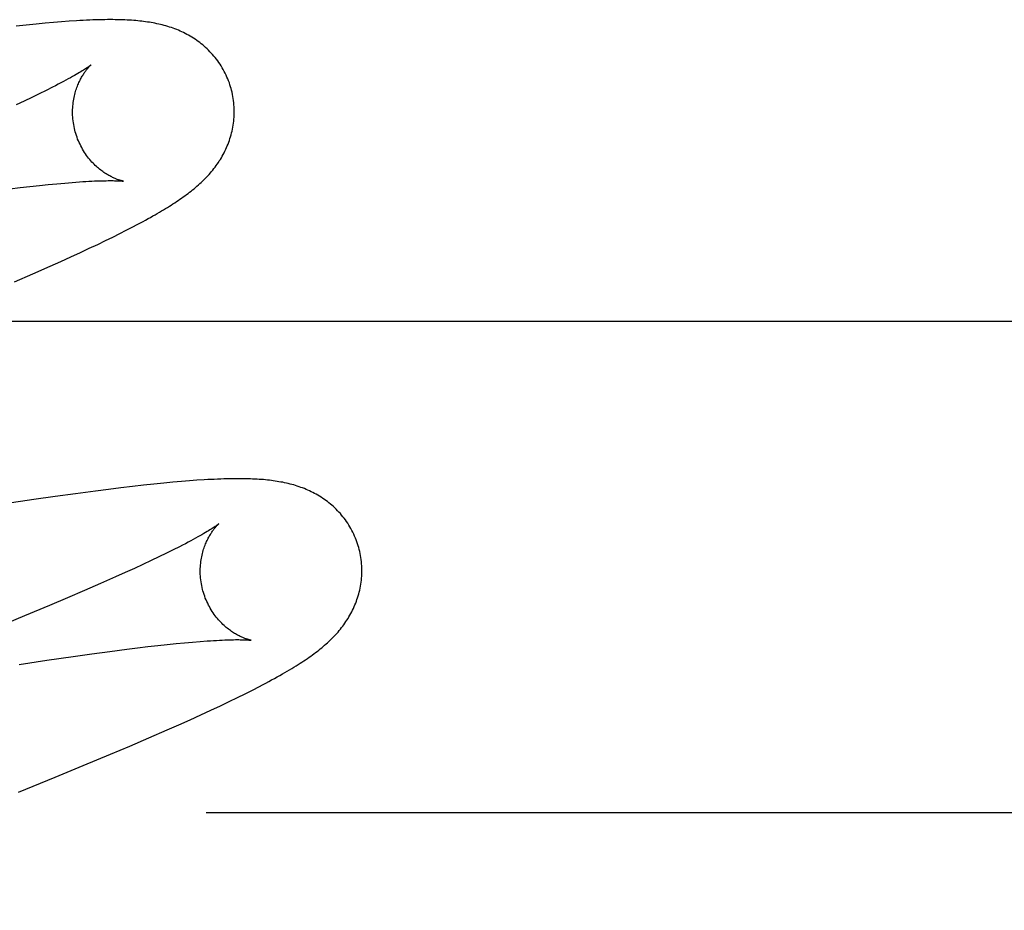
# Model space of a CAD drawing. Header units: inches. Extents: x 0 to 309, y 0 to 200.
# Tile 30 of 64: x 107.787 to 107.909, y 102.439 to 102.55. Entities that reach past the tile are written whole.
import ezdxf

# ---------------------------------------------------------------- set-up
doc = ezdxf.new("R2010")
doc.units = ezdxf.units.IN
doc.header["$LTSCALE"] = 17
doc.header["$MEASUREMENT"] = 0
doc.linetypes.add('HIDDEN', pattern=[0.2, 0.1, -0.1])
doc.layers.add('DEFAULT_2', color=8, linetype='HIDDEN')

msp = doc.modelspace()

# ---------------------------------------------------------------- linework, layer by layer
at = {"layer": 'DEFAULT_2', "color": 8, "linetype": 'HIDDEN'}
for p, q in [((107.79227, 102.54931), (107.79128, 102.54923)), ((107.79321, 102.54938), (107.79227, 102.54931)), ((107.7879, 102.54891), (107.78663, 102.54877)), ((107.7891, 102.54903), (107.7879, 102.54891)), ((107.79023, 102.54914), (107.7891, 102.54903)), ((107.79128, 102.54923), (107.79023, 102.54914)), ((107.79034, 102.54081), (107.7895, 102.5404)), ((107.79112, 102.54121), (107.79034, 102.54081)), ((107.7886, 102.53996), (107.78764, 102.5395)), ((107.7895, 102.5404), (107.7886, 102.53996)), ((107.78764, 102.5395), (107.78663, 102.53903)), ((107.78584, 102.52864), (107.78712, 102.5288)), ((107.78712, 102.5288), (107.78834, 102.52894)), ((107.78834, 102.52894), (107.78951, 102.52907)), ((107.78951, 102.52907), (107.79062, 102.52918)), ((107.79062, 102.52918), (107.79167, 102.52928)), ((107.79167, 102.52928), (107.79266, 102.52937)), ((107.79266, 102.52937), (107.79359, 102.52945)), ((107.80026, 102.52352), (107.801, 102.5239)), ((107.801, 102.5239), (107.8017, 102.52427)), ((107.8017, 102.52427), (107.80235, 102.52462)), ((107.7977, 102.52225), (107.79861, 102.52269)), ((107.79861, 102.52269), (107.79946, 102.52312)), ((107.79946, 102.52312), (107.80026, 102.52352)), ((107.79459, 102.52078), (107.79569, 102.52129)), ((107.79569, 102.52129), (107.79673, 102.52178)), ((107.79673, 102.52178), (107.7977, 102.52225)), ((107.79216, 102.51967), (107.79341, 102.52023)), ((107.79341, 102.52023), (107.79459, 102.52078)), ((107.78871, 102.51814), (107.79083, 102.51907)), ((107.79083, 102.51907), (107.79216, 102.51967)), ((107.78644, 102.51715), (107.78871, 102.51814)), ((107.63154, 102.51229), (108.13154, 102.51229)), ((107.80369, 102.49212), (107.80241, 102.49198)), ((107.8049, 102.49224), (107.80369, 102.49212)), ((107.80602, 102.49235), (107.8049, 102.49224)), ((107.80708, 102.49244), (107.80602, 102.49235)), ((107.80808, 102.49252), (107.80708, 102.49244)), ((107.80901, 102.49259), (107.80808, 102.49252)), ((107.79399, 102.49093), (107.79145, 102.49058)), ((107.79646, 102.49126), (107.79399, 102.49093)), ((107.79806, 102.49147), (107.79646, 102.49126)), ((107.79959, 102.49166), (107.79806, 102.49147)), ((107.80104, 102.49183), (107.79959, 102.49166)), ((107.80241, 102.49198), (107.80104, 102.49183)), ((107.78884, 102.4902), (107.78523, 102.48966)), ((107.79145, 102.49058), (107.78884, 102.4902)), ((107.80522, 102.48357), (107.80431, 102.48313)), ((107.80606, 102.48399), (107.80522, 102.48357)), ((107.80685, 102.48438), (107.80606, 102.48399)), ((107.80335, 102.48267), (107.80233, 102.48219)), ((107.80431, 102.48313), (107.80335, 102.48267)), ((107.80012, 102.48118), (107.79894, 102.48065)), ((107.80126, 102.4817), (107.80012, 102.48118)), ((107.80233, 102.48219), (107.80126, 102.4817)), ((107.79894, 102.48065), (107.79706, 102.47982)), ((107.79508, 102.47895), (107.79298, 102.47805)), ((107.79706, 102.47982), (107.79508, 102.47895)), ((107.79298, 102.47805), (107.79077, 102.47712)), ((107.79077, 102.47712), (107.78767, 102.47582)), ((107.78767, 102.47582), (107.7844, 102.47448)), ((107.80748, 102.47249), (107.80847, 102.47258)), ((107.80847, 102.47258), (107.80939, 102.47266)), ((107.79601, 102.47112), (107.79822, 102.47142)), ((107.79822, 102.47142), (107.80032, 102.47169)), ((107.80032, 102.47169), (107.80165, 102.47186)), ((107.80165, 102.47186), (107.80293, 102.47201)), ((107.80293, 102.47201), (107.80415, 102.47215)), ((107.80415, 102.47215), (107.80532, 102.47228)), ((107.80532, 102.47228), (107.80643, 102.47239)), ((107.80643, 102.47239), (107.80748, 102.47249)), ((107.787, 102.4698), (107.79043, 102.47032)), ((107.79043, 102.47032), (107.79369, 102.47079)), ((107.79369, 102.47079), (107.79601, 102.47112)), ((107.81498, 102.46619), (107.81588, 102.46664)), ((107.81588, 102.46664), (107.81672, 102.46708)), ((107.81299, 102.46522), (107.81402, 102.46572)), ((107.81402, 102.46572), (107.81498, 102.46619)), ((107.80948, 102.46357), (107.81073, 102.46415)), ((107.81073, 102.46415), (107.8119, 102.46469)), ((107.8119, 102.46469), (107.81299, 102.46522)), ((107.80676, 102.46234), (107.80816, 102.46297)), ((107.80816, 102.46297), (107.80948, 102.46357)), ((107.80304, 102.46071), (107.80531, 102.4617)), ((107.80531, 102.4617), (107.80676, 102.46234)), ((107.8007, 102.45971), (107.80304, 102.46071)), ((107.7983, 102.45869), (107.8007, 102.45971)), ((107.79495, 102.45729), (107.7983, 102.45869)), ((107.79147, 102.45586), (107.79495, 102.45729)), ((107.78693, 102.45402), (107.79147, 102.45586)), ((107.81014, 102.45149), (108.06939, 102.45149))]:
    msp.add_line(p, q, dxfattribs=at)
for points in [[(107.81323, 102.54105), (107.81317, 102.54126), (107.81309, 102.54151), (107.81301, 102.54176), (107.81292, 102.542), (107.81282, 102.54224), (107.81272, 102.54248), (107.81261, 102.54272), (107.8125, 102.54295), (107.81238, 102.54318), (107.81226, 102.5434), (107.81213, 102.54363), (107.812, 102.54385), (107.81186, 102.54406), (107.81172, 102.54427), (107.81157, 102.54448), (107.81142, 102.54468), (107.81126, 102.54488), (107.81111, 102.54507), (107.81094, 102.54526), (107.81078, 102.54544), (107.81061, 102.54562), (107.81044, 102.5458), (107.81026, 102.54597), (107.81008, 102.54613), (107.8099, 102.54629), (107.80972, 102.54645), (107.80954, 102.5466), (107.80935, 102.54674), (107.80916, 102.54689), (107.80897, 102.54702), (107.80877, 102.54716), (107.80857, 102.54729), (107.80837, 102.54741), (107.80817, 102.54753), (107.80796, 102.54765), (107.80776, 102.54776), (107.80755, 102.54787), (107.80734, 102.54798), (107.80713, 102.54808), (107.80692, 102.54817), (107.80671, 102.54826), (107.8065, 102.54835), (107.80628, 102.54843), (107.80606, 102.54852), (107.80584, 102.54859), (107.80562, 102.54867), (107.8054, 102.54874), (107.80517, 102.5488), (107.80495, 102.54887), (107.80472, 102.54893), (107.80449, 102.54898), (107.80427, 102.54903), (107.80404, 102.54908), (107.80381, 102.54913), (107.80358, 102.54917), (107.80335, 102.54922), (107.80312, 102.54925), (107.80288, 102.54929), (107.80265, 102.54932), (107.80241, 102.54935), (107.80217, 102.54938), (107.80193, 102.54941), (107.80168, 102.54943), (107.80143, 102.54946), (107.80118, 102.54948), (107.80091, 102.5495), (107.80065, 102.54951), (107.80038, 102.54953), (107.8001, 102.54954), (107.79981, 102.54955), (107.79951, 102.54956), (107.79921, 102.54957), (107.7989, 102.54957), (107.79859, 102.54958), (107.79826, 102.54958), (107.79793, 102.54958), (107.79759, 102.54957), (107.79724, 102.54957), (107.79688, 102.54956), (107.79651, 102.54955), (107.79614, 102.54954), (107.79575, 102.54952), (107.79535, 102.5495), (107.79495, 102.54948), (107.79453, 102.54946), (107.7941, 102.54944), (107.79321, 102.54938)], [(107.79591, 102.54399), (107.7959, 102.54398), (107.79589, 102.54397), (107.79586, 102.54395), (107.79583, 102.54393), (107.79579, 102.5439), (107.79575, 102.54386), (107.79569, 102.54382), (107.79562, 102.54377), (107.79554, 102.54372), (107.79545, 102.54365), (107.79535, 102.54359), (107.79523, 102.54351), (107.79511, 102.54343), (107.79497, 102.54334), (107.79481, 102.54325), (107.79465, 102.54314), (107.79447, 102.54304), (107.79428, 102.54292), (107.79407, 102.5428), (107.79385, 102.54267), (107.79361, 102.54254), (107.79336, 102.54239), (107.79309, 102.54225), (107.7928, 102.54209), (107.7925, 102.54192), (107.79217, 102.54175), (107.79184, 102.54158), (107.79149, 102.54139), (107.79112, 102.54121)], [(107.79396, 102.53569), (107.79391, 102.53589), (107.79385, 102.53613), (107.7938, 102.53636), (107.79376, 102.5366), (107.79372, 102.53683), (107.79369, 102.53707), (107.79366, 102.5373), (107.79365, 102.53753), (107.79363, 102.53777), (107.79363, 102.538), (107.79363, 102.53822), (107.79363, 102.53845), (107.79364, 102.53867), (107.79366, 102.53889), (107.79368, 102.53911), (107.7937, 102.53932), (107.79373, 102.53953), (107.79377, 102.53974), (107.7938, 102.53994), (107.79385, 102.54014), (107.79389, 102.54033), (107.79394, 102.54051), (107.79399, 102.54069), (107.79404, 102.54087), (107.7941, 102.54104), (107.79416, 102.5412), (107.79422, 102.54136), (107.79428, 102.54151), (107.79434, 102.54166), (107.79441, 102.54181), (107.79447, 102.54195), (107.79454, 102.54208), (107.7946, 102.54221), (107.79467, 102.54234), (107.79474, 102.54246), (107.7948, 102.54257), (107.79487, 102.54268), (107.79493, 102.54279), (107.795, 102.54289), (107.79506, 102.54299), (107.79513, 102.54308), (107.79519, 102.54317), (107.79525, 102.54325), (107.79531, 102.54333), (107.79537, 102.54341), (107.79543, 102.54348), (107.79549, 102.54355), (107.79554, 102.54361), (107.79559, 102.54367), (107.79564, 102.54372), (107.79569, 102.54377), (107.79573, 102.54381), (107.79577, 102.54385), (107.7958, 102.54389), (107.79583, 102.54392), (107.79586, 102.54394), (107.79588, 102.54396), (107.7959, 102.54398), (107.79591, 102.54399), (107.79591, 102.54399)], [(107.80235, 102.52462), (107.80266, 102.52479), (107.80297, 102.52496), (107.80326, 102.52512), (107.80355, 102.52529), (107.80383, 102.52544), (107.8041, 102.5256), (107.80436, 102.52575), (107.80462, 102.52591), (107.80487, 102.52606), (107.80511, 102.52621), (107.80535, 102.52635), (107.80559, 102.5265), (107.80582, 102.52665), (107.80604, 102.52679), (107.80626, 102.52693), (107.80648, 102.52708), (107.80669, 102.52722), (107.8069, 102.52736), (107.80711, 102.52751), (107.80731, 102.52765), (107.80751, 102.52779), (107.8077, 102.52794), (107.8079, 102.52808), (107.80809, 102.52823), (107.80827, 102.52837), (107.80846, 102.52852), (107.80864, 102.52867), (107.80882, 102.52882), (107.809, 102.52898), (107.80918, 102.52913), (107.80935, 102.52929), (107.80952, 102.52944), (107.80969, 102.5296), (107.80986, 102.52977), (107.81002, 102.52993), (107.81019, 102.5301), (107.81035, 102.53027), (107.8105, 102.53044), (107.81066, 102.53062), (107.81081, 102.5308), (107.81096, 102.53098), (107.8111, 102.53116), (107.81124, 102.53134), (107.81138, 102.53153), (107.81151, 102.53171), (107.81165, 102.5319), (107.81177, 102.5321), (107.8119, 102.53229), (107.81202, 102.53249), (107.81214, 102.5327), (107.81225, 102.5329), (107.81236, 102.53311), (107.81247, 102.53332), (107.81257, 102.53354), (107.81267, 102.53375), (107.81276, 102.53397), (107.81285, 102.53419), (107.81293, 102.53441), (107.81301, 102.53463), (107.81309, 102.53486), (107.81316, 102.53509), (107.81323, 102.53532), (107.81329, 102.53556), (107.81335, 102.5358), (107.8134, 102.53604), (107.81345, 102.53628), (107.81349, 102.53652), (107.81352, 102.53677), (107.81355, 102.53702), (107.81358, 102.53727), (107.8136, 102.53752), (107.81361, 102.53778), (107.81362, 102.53803), (107.81362, 102.53829), (107.81361, 102.53854), (107.8136, 102.5388), (107.81358, 102.53906), (107.81356, 102.53931), (107.81353, 102.53957), (107.81349, 102.53983), (107.81345, 102.54008), (107.8134, 102.54034), (107.81335, 102.54059), (107.81329, 102.54084), (107.81323, 102.54105)], [(107.79991, 102.5296), (107.79991, 102.52959), (107.79991, 102.5296), (107.79989, 102.5296), (107.79987, 102.5296), (107.79984, 102.52961), (107.79981, 102.52962), (107.79977, 102.52963), (107.79972, 102.52964), (107.79967, 102.52965), (107.79961, 102.52967), (107.79954, 102.52969), (107.79948, 102.52971), (107.7994, 102.52973), (107.79932, 102.52976), (107.79924, 102.52978), (107.79915, 102.52982), (107.79906, 102.52985), (107.79897, 102.52989), (107.79887, 102.52993), (107.79878, 102.52997), (107.79867, 102.53002), (107.79857, 102.53007), (107.79846, 102.53012), (107.79835, 102.53018), (107.79823, 102.53024), (107.79812, 102.5303), (107.798, 102.53037), (107.79788, 102.53044), (107.79776, 102.53052), (107.79763, 102.5306), (107.7975, 102.53068), (107.79737, 102.53078), (107.79724, 102.53087), (107.79711, 102.53097), (107.79697, 102.53108), (107.79684, 102.53119), (107.79671, 102.5313), (107.79657, 102.53143), (107.79643, 102.53155), (107.7963, 102.53169), (107.79616, 102.53183), (107.79602, 102.53197), (107.79588, 102.53213), (107.79575, 102.53228), (107.79561, 102.53245), (107.79548, 102.53262), (107.79535, 102.53279), (107.79523, 102.53297), (107.7951, 102.53316), (107.79498, 102.53335), (107.79486, 102.53355), (107.79475, 102.53375), (107.79464, 102.53395), (107.79454, 102.53416), (107.79444, 102.53437), (107.79434, 102.53459), (107.79425, 102.53481), (107.79417, 102.53504), (107.79409, 102.53526), (107.79402, 102.53549), (107.79396, 102.53569)], [(107.79359, 102.52945), (107.79446, 102.52951), (107.79487, 102.52954), (107.79526, 102.52956), (107.79563, 102.52958), (107.79599, 102.5296), (107.79633, 102.52962), (107.79666, 102.52963), (107.79697, 102.52964), (107.79726, 102.52965), (107.79753, 102.52966), (107.79778, 102.52966), (107.79802, 102.52967), (107.79824, 102.52967), (107.79845, 102.52967), (107.79863, 102.52967), (107.7988, 102.52966), (107.79896, 102.52966), (107.7991, 102.52965), (107.79924, 102.52965), (107.79935, 102.52964), (107.79946, 102.52964), (107.79955, 102.52963), (107.79963, 102.52962), (107.7997, 102.52962), (107.79976, 102.52961), (107.79981, 102.52961), (107.79985, 102.5296), (107.79988, 102.5296), (107.7999, 102.5296), (107.79991, 102.5296)], [(107.82902, 102.48426), (107.82896, 102.48447), (107.82888, 102.48472), (107.8288, 102.48497), (107.82871, 102.48521), (107.82861, 102.48545), (107.82851, 102.48569), (107.8284, 102.48592), (107.82829, 102.48616), (107.82817, 102.48639), (107.82805, 102.48661), (107.82792, 102.48683), (107.82779, 102.48705), (107.82765, 102.48727), (107.82751, 102.48748), (107.82736, 102.48768), (107.82721, 102.48789), (107.82706, 102.48808), (107.8269, 102.48828), (107.82674, 102.48847), (107.82657, 102.48865), (107.8264, 102.48883), (107.82623, 102.489), (107.82605, 102.48917), (107.82588, 102.48934), (107.8257, 102.4895), (107.82551, 102.48965), (107.82533, 102.48981), (107.82514, 102.48995), (107.82495, 102.49009), (107.82476, 102.49023), (107.82456, 102.49036), (107.82437, 102.49049), (107.82417, 102.49062), (107.82396, 102.49074), (107.82376, 102.49086), (107.82355, 102.49097), (107.82335, 102.49108), (107.82314, 102.49118), (107.82293, 102.49128), (107.82272, 102.49138), (107.8225, 102.49147), (107.82229, 102.49156), (107.82207, 102.49164), (107.82186, 102.49172), (107.82164, 102.4918), (107.82142, 102.49187), (107.82119, 102.49194), (107.82097, 102.49201), (107.82074, 102.49207), (107.82052, 102.49213), (107.82029, 102.49219), (107.82006, 102.49224), (107.81983, 102.49229), (107.81961, 102.49234), (107.81938, 102.49238), (107.81915, 102.49242), (107.81891, 102.49246), (107.81868, 102.4925), (107.81844, 102.49253), (107.81821, 102.49256), (107.81797, 102.49259), (107.81772, 102.49262), (107.81748, 102.49264), (107.81723, 102.49267), (107.81697, 102.49269), (107.81671, 102.4927), (107.81645, 102.49272), (107.81617, 102.49274), (107.81589, 102.49275), (107.81561, 102.49276), (107.81531, 102.49277), (107.81501, 102.49278), (107.8147, 102.49278), (107.81439, 102.49278), (107.81406, 102.49279), (107.81373, 102.49278), (107.81339, 102.49278), (107.81304, 102.49278), (107.81268, 102.49277), (107.81231, 102.49276), (107.81194, 102.49274), (107.81155, 102.49273), (107.81115, 102.49271), (107.81075, 102.49269), (107.81033, 102.49267), (107.8099, 102.49265), (107.80901, 102.49259)], [(107.8117, 102.4872), (107.81169, 102.48719), (107.81168, 102.48718), (107.81166, 102.48716), (107.81163, 102.48714), (107.81159, 102.48711), (107.81154, 102.48707), (107.81148, 102.48703), (107.81141, 102.48698), (107.81133, 102.48693), (107.81124, 102.48686), (107.81113, 102.48679), (107.81102, 102.48672), (107.81089, 102.48664), (107.81075, 102.48655), (107.8106, 102.48645), (107.81043, 102.48635), (107.81025, 102.48624), (107.81005, 102.48612), (107.80984, 102.48599), (107.80961, 102.48586), (107.80936, 102.48572), (107.8091, 102.48558), (107.80883, 102.48543), (107.80854, 102.48527), (107.80823, 102.4851), (107.80791, 102.48493), (107.80757, 102.48475), (107.80721, 102.48457), (107.80685, 102.48438)], [(107.80975, 102.4789), (107.8097, 102.4791), (107.80964, 102.47933), (107.80959, 102.47957), (107.80955, 102.4798), (107.80951, 102.48004), (107.80948, 102.48027), (107.80946, 102.48051), (107.80944, 102.48074), (107.80942, 102.48097), (107.80942, 102.4812), (107.80942, 102.48143), (107.80942, 102.48166), (107.80943, 102.48188), (107.80945, 102.4821), (107.80947, 102.48232), (107.80949, 102.48253), (107.80952, 102.48274), (107.80956, 102.48294), (107.80959, 102.48314), (107.80964, 102.48334), (107.80968, 102.48353), (107.80973, 102.48372), (107.80978, 102.4839), (107.80983, 102.48407), (107.80989, 102.48424), (107.80995, 102.48441), (107.81001, 102.48456), (107.81007, 102.48472), (107.81013, 102.48487), (107.8102, 102.48501), (107.81026, 102.48515), (107.81033, 102.48529), (107.81039, 102.48542), (107.81046, 102.48554), (107.81052, 102.48566), (107.81059, 102.48578), (107.81066, 102.48589), (107.81072, 102.48599), (107.81079, 102.48609), (107.81085, 102.48619), (107.81092, 102.48628), (107.81098, 102.48637), (107.81104, 102.48646), (107.8111, 102.48654), (107.81116, 102.48661), (107.81122, 102.48669), (107.81128, 102.48675), (107.81133, 102.48682), (107.81138, 102.48687), (107.81143, 102.48693), (107.81147, 102.48698), (107.81152, 102.48702), (107.81156, 102.48706), (107.81159, 102.48709), (107.81162, 102.48712), (107.81165, 102.48715), (107.81167, 102.48717), (107.81169, 102.48718), (107.8117, 102.48719), (107.8117, 102.4872)], [(107.81672, 102.46708), (107.81712, 102.46729), (107.81751, 102.46749), (107.81788, 102.46769), (107.81824, 102.46789), (107.81859, 102.46808), (107.81893, 102.46827), (107.81926, 102.46845), (107.81957, 102.46863), (107.81988, 102.4688), (107.82017, 102.46898), (107.82046, 102.46915), (107.82073, 102.46931), (107.821, 102.46947), (107.82126, 102.46963), (107.82151, 102.46979), (107.82175, 102.46995), (107.82199, 102.4701), (107.82221, 102.47025), (107.82244, 102.4704), (107.82266, 102.47055), (107.82287, 102.4707), (107.82308, 102.47084), (107.82328, 102.47099), (107.82348, 102.47114), (107.82368, 102.47128), (107.82387, 102.47143), (107.82406, 102.47158), (107.82425, 102.47173), (107.82443, 102.47188), (107.82461, 102.47203), (107.82479, 102.47218), (107.82497, 102.47234), (107.82514, 102.47249), (107.82531, 102.47265), (107.82548, 102.47281), (107.82565, 102.47297), (107.82581, 102.47314), (107.82598, 102.47331), (107.82613, 102.47348), (107.82629, 102.47365), (107.82645, 102.47382), (107.8266, 102.474), (107.82675, 102.47418), (107.82689, 102.47436), (107.82703, 102.47455), (107.82717, 102.47473), (107.8273, 102.47492), (107.82743, 102.47511), (107.82756, 102.4753), (107.82769, 102.4755), (107.82781, 102.4757), (107.82793, 102.4759), (107.82804, 102.47611), (107.82815, 102.47632), (107.82826, 102.47653), (107.82836, 102.47674), (107.82846, 102.47696), (107.82855, 102.47717), (107.82864, 102.47739), (107.82872, 102.47762), (107.8288, 102.47784), (107.82888, 102.47807), (107.82895, 102.4783), (107.82902, 102.47853), (107.82908, 102.47876), (107.82914, 102.479), (107.82919, 102.47924), (107.82924, 102.47949), (107.82928, 102.47973), (107.82931, 102.47998), (107.82934, 102.48023), (107.82937, 102.48048), (107.82939, 102.48073), (107.8294, 102.48098), (107.82941, 102.48124), (107.82941, 102.48149), (107.8294, 102.48175), (107.82939, 102.48201), (107.82937, 102.48226), (107.82935, 102.48252), (107.82932, 102.48278), (107.82928, 102.48303), (107.82924, 102.48329), (107.82919, 102.48354), (107.82914, 102.4838), (107.82908, 102.48405), (107.82902, 102.48426)], [(107.8157, 102.4728), (107.8157, 102.4728), (107.8157, 102.4728), (107.81568, 102.47281), (107.81566, 102.47281), (107.81563, 102.47282), (107.8156, 102.47283), (107.81556, 102.47283), (107.81551, 102.47285), (107.81545, 102.47286), (107.8154, 102.47288), (107.81533, 102.4729), (107.81526, 102.47292), (107.81519, 102.47294), (107.81511, 102.47297), (107.81503, 102.47299), (107.81494, 102.47303), (107.81485, 102.47306), (107.81476, 102.4731), (107.81466, 102.47314), (107.81456, 102.47318), (107.81446, 102.47323), (107.81435, 102.47328), (107.81424, 102.47333), (107.81413, 102.47339), (107.81402, 102.47345), (107.8139, 102.47351), (107.81379, 102.47358), (107.81366, 102.47365), (107.81354, 102.47373), (107.81342, 102.47381), (107.81329, 102.4739), (107.81316, 102.47399), (107.81303, 102.47408), (107.81289, 102.47418), (107.81276, 102.47429), (107.81263, 102.4744), (107.81249, 102.47452), (107.81236, 102.47464), (107.81222, 102.47477), (107.81208, 102.4749), (107.81195, 102.47504), (107.81181, 102.47519), (107.81167, 102.47534), (107.81154, 102.4755), (107.8114, 102.47566), (107.81127, 102.47583), (107.81114, 102.476), (107.81102, 102.47619), (107.81089, 102.47637), (107.81077, 102.47656), (107.81065, 102.47676), (107.81054, 102.47696), (107.81043, 102.47716), (107.81033, 102.47737), (107.81023, 102.47758), (107.81013, 102.4778), (107.81004, 102.47802), (107.80996, 102.47825), (107.80988, 102.47847), (107.80981, 102.4787), (107.80975, 102.4789)], [(107.80939, 102.47266), (107.81026, 102.47272), (107.81066, 102.47275), (107.81106, 102.47277), (107.81143, 102.47279), (107.81179, 102.47281), (107.81213, 102.47283), (107.81245, 102.47284), (107.81275, 102.47285), (107.81303, 102.47286), (107.81329, 102.47287), (107.81354, 102.47287), (107.81377, 102.47288), (107.81398, 102.47288), (107.81418, 102.47288), (107.81436, 102.47287), (107.81453, 102.47287), (107.81468, 102.47287), (107.81483, 102.47286), (107.81496, 102.47286), (107.81508, 102.47285), (107.81518, 102.47285), (107.81528, 102.47284), (107.81537, 102.47284), (107.81544, 102.47283), (107.81551, 102.47283), (107.81556, 102.47282), (107.81561, 102.47282), (107.81565, 102.47281), (107.81567, 102.47281), (107.81569, 102.4728), (107.8157, 102.4728)]]:
    msp.add_lwpolyline(points, dxfattribs=at)

doc.saveas('drawing.dxf')
